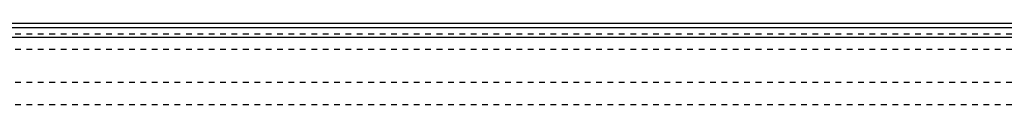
# Model space of a CAD drawing. Extents: x -702 to 168, y -90 to 90.
# Tile 11 of 14: x -267 to -94, y 48 to 62. Entities that reach past the tile are written whole.
import ezdxf

# ---------------------------------------------------------------- set-up
doc = ezdxf.new("R2010")
doc.units = 0
doc.linetypes.add('DASHED', pattern=[2, 1, -1])
doc.layers.add('AM_0', color=7, linetype='CONTINUOUS')
doc.layers.add('AM_3', color=7, linetype='DASHED')

msp = doc.modelspace()

# ---------------------------------------------------------------- linework, layer by layer
at = {"layer": 'AM_0', "color": 7, "linetype": 'CONTINUOUS'}
for p, q in [((-90, 62.39), (-440, 62.39)), ((-434.3, 61.72), (-90, 61.72)), ((-372.31, 60.02), (-90, 60.02))]:
    msp.add_line(p, q, dxfattribs=at)
at = {"layer": 'AM_3', "color": 6, "linetype": 'DASHED'}
for p, q in [((-440, 60.6), (50, 60.6)), ((-440, 57.89), (50, 57.89)), ((-440, 52.11), (50, 52.11)), ((-440, 48.19), (50, 48.19))]:
    msp.add_line(p, q, dxfattribs=at)

doc.saveas('drawing.dxf')
